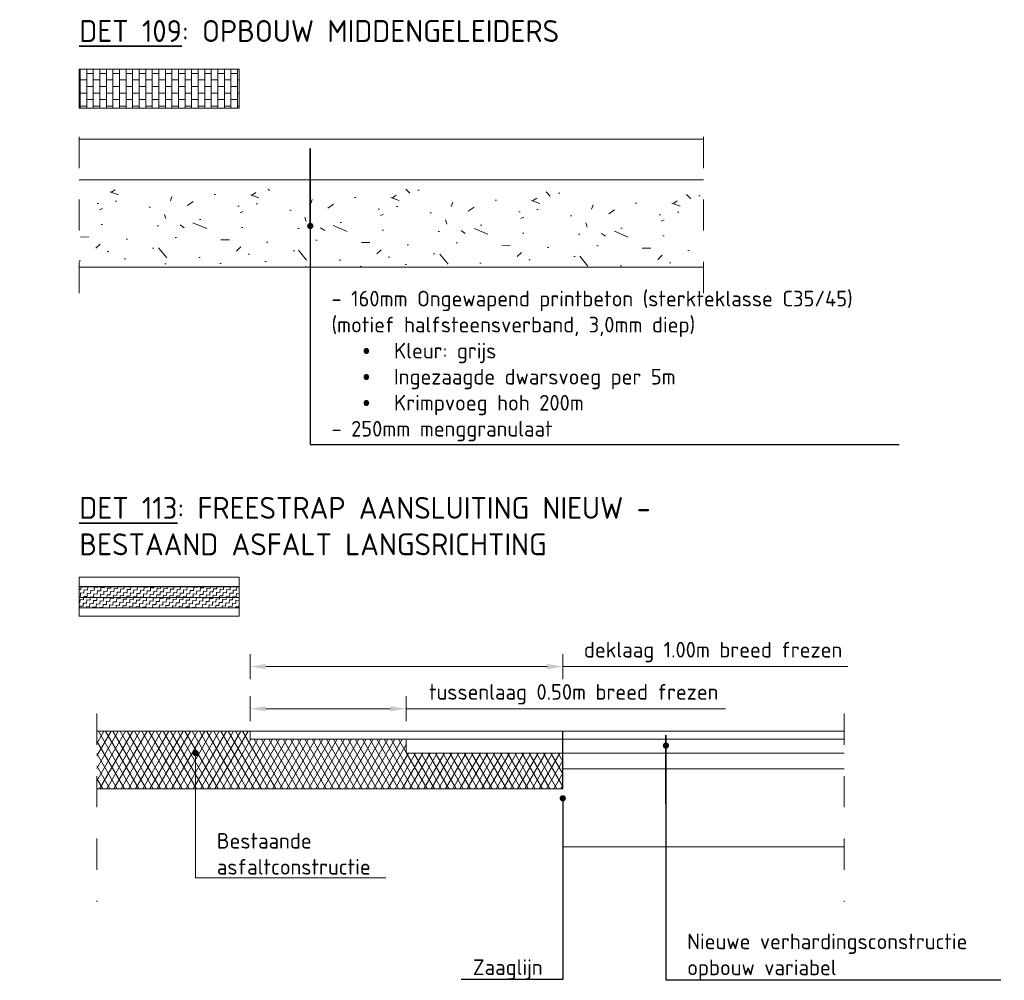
# Model space of a CAD drawing. Header units: metres. Extents: x 2.9 to 77.7, y -4.5 to 13.4.
# Tile 2 of 21: x 7.3 to 10.5, y 0.9 to 4. Entities that reach past the tile are written whole.
import ezdxf
from ezdxf import colors
from ezdxf.entities.mleader import LeaderData, LeaderLine
from ezdxf.math import Vec2, Vec3

# ---------------------------------------------------------------- set-up
doc = ezdxf.new("R2010")
doc.units = ezdxf.units.M
doc.linetypes.add('X-CA190022.004-UO-DET_v0.1$0$XX-AFBREEK', pattern=[7, 4, -1, 1, -1])
doc.layers.get('0').update_dxf_attribs({"lineweight": 25})
doc.layers.get('Defpoints').update_dxf_attribs({"lineweight": 25})
for name, color, linetype, lineweight in [('X-CA190022.004-UO-DET_v0.1$0$N-WE-GW-GROND_TEELAARDE-AD-20', 7, 'Continuous', 18), ('X-CA190022.004-UO-DET_v0.1$0$N-WE-VH-VERHARDING_ASFALT_ZAAGSNEDE-G', 7, 'X-CA190022.004-UO-DET_v0.1$0$VH-ZAAGSNEDE', 25), ('X-CA190022.004-UO-DET_v0.1$0$N-WE-VH-VERHARDING_BETONSTRAATSTEENPRINT PRINTBETON-A-200 MIDDENGELEIDERS', 252, 'Continuous', 18), ('X-CA190022.004-UO-DET_v0.1$0$V-WE-VH-VERHARDING_ASFALT-A-20', 252, 'Continuous', 18), ('X-CA190022.004-UO-DET_v0.1$0$X-XX-AL-DETAIL', 7, 'Continuous', 9), ('X-CA190022.004-UO-DET_v0.1$0$X-XX-AL-DETAIL1-G', 7, 'Continuous', 18), ('X-CA190022.004-UO-DET_v0.1$0$X-XX-AL-LEGENDA-G', 7, 'Continuous', 18), ('X-CA190022.004-UO-DET_v0.1$0$X-XX-AL-M', 7, 'Continuous', 18), ('X-CA190022.004-UO-DET_v0.1$0$X-XX-AL-T25', 7, 'Continuous', 25), ('X-CA190022.004-UO-DET_v0.1$0$X-XX-AL-T35', 7, 'Continuous', 35)]:
    doc.layers.add(name, color=color, linetype=linetype, lineweight=lineweight)
doc.styles.add('X-CA190022.004-UO-DET_v0.1$0$NLCS-ISO-M20-T25', font='NLCS-ISO.ttf', dxfattribs={"height": 0.05})
doc.styles.add('X-CA190022.004-UO-DET_v0.1$0$NLCS-ISO-M20-T35', font='NLCS-ISO.ttf', dxfattribs={"height": 0.07})
doc.linetypes.add('X-CA190022.004-UO-DET_v0.1$0$VH-ZAAGSNEDE', pattern='A,1e-05,-2.54,[181,NLCS.SHX,S=2.54,R=0,X=-2.54,Y=0],-5.08,[181,NLCS.SHX,S=2.54,R=180,X=2.54,Y=0],-2.54', length=10.16001)
doc.dimstyles.new('X-CA190022.004-UO-DET_v0.1$0$NLCS-M20-T25-PIJL_L2_H1', dxfattribs={"dimscale": 0.02, "dimtxt": 2.5, "dimasz": 2.5, "dimexe": 2, "dimexo": 2, "dimgap": 0.7, "dimtad": 1, "dimzin": 0, "dimdsep": 46, "dimtxsty": 'X-CA190022.004-UO-DET_v0.1$0$NLCS-ISO-M20-T25', "dimcen": 2.5, "dimdle": 2, "dimclrd": 256, "dimclre": 256, "dimclrt": 256, "dimadec": 1, "dimazin": 0, "dimtfac": 1, "dimtdec": 3, "dimtofl": 0, "dimtmove": 0, "dimatfit": 3, "dimfxl": 2, "dimfxlon": 1, "dimtolj": 1, "dimtzin": 0, "dimlwd": -1, "dimlwe": -1, "dimarcsym": 0})
pattern_1 = [(356.0956838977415, (-11342.94131831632, -27346.6350557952), (0.01129025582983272, 0.009847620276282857), [0.01059352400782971, -0.01059352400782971]), (86.09568389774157, (-11342.93074937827, -27346.63577711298), (-0.009847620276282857, 0.01129025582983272), [0.01059352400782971, -0.01059352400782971])]

# ---------------------------------------------------------------- blocks, each defined once
blk = doc.blocks.new('X-CA190022.004-UO-DET_v0.1$0$_Dot')
at = {"color": 0, "linetype": 'ByBlock', "lineweight": -2}
blk.add_line((-0.5, 0), (-1, 0), dxfattribs=at)
at = {"color": 0, "linetype": 'ByBlock', "const_width": 0.5}
blk.add_lwpolyline([(-0.25, 0, 1), (0.25, 0, 1)], format="xyb", close=True, dxfattribs=at)
blk = doc.blocks.new('*D108')
at = {"layer": 'Defpoints', "color": 0, "transparency": 16777216}
for p in [(8.038370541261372, 1.922182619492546), (8.038370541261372, 1.690049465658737), (9.039828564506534, 1.645049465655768)]:
    blk.add_point(p, dxfattribs=at)
at = {"layer": 'X-CA190022.004-UO-DET_v0.1$0$X-XX-AL-M', "transparency": 16777216}
for p, q in [((8.038370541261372, 1.882182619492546), (8.038370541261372, 1.962182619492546)), ((9.039828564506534, 1.882182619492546), (9.039828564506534, 1.962182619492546)), ((8.088370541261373, 1.922182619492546), (8.989828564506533, 1.922182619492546)), ((9.039828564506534, 1.922182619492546), (9.952828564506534, 1.922182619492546))]:
    blk.add_line(p, q, dxfattribs=at)
for points in [[(8.088370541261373, 1.930515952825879), (8.088370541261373, 1.913849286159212), (8.038370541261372, 1.922182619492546)], [(8.989828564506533, 1.930515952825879), (8.989828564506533, 1.913849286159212), (9.039828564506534, 1.922182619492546)]]:
    blk.add_solid(points, dxfattribs=at)
at = {"layer": 'X-CA190022.004-UO-DET_v0.1$0$X-XX-AL-M', "transparency": 16777216, "insert": (9.521328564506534, 1.968682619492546), "char_height": 0.05, "attachment_point": 5, "style": 'X-CA190022.004-UO-DET_v0.1$0$NLCS-ISO-M20-T25'}
blk.add_mtext('\\A1;deklaag 1.00m breed frezen', dxfattribs=at)
blk = doc.blocks.new('*D109')
at = {"layer": 'Defpoints', "color": 0, "transparency": 16777216}
for p in [(8.038370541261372, 1.787184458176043), (8.038370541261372, 1.690049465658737), (8.538370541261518, 1.690049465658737)]:
    blk.add_point(p, dxfattribs=at)
at = {"layer": 'X-CA190022.004-UO-DET_v0.1$0$X-XX-AL-M', "transparency": 16777216}
for p, q in [((8.038370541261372, 1.747184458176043), (8.038370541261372, 1.827184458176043)), ((8.538370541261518, 1.747184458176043), (8.538370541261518, 1.827184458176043)), ((8.088370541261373, 1.787184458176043), (8.488370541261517, 1.787184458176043)), ((8.538370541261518, 1.787184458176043), (9.56137054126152, 1.787184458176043))]:
    blk.add_line(p, q, dxfattribs=at)
for points in [[(8.088370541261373, 1.795517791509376), (8.088370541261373, 1.778851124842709), (8.038370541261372, 1.787184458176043)], [(8.488370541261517, 1.795517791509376), (8.488370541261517, 1.778851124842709), (8.538370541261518, 1.787184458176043)]]:
    blk.add_solid(points, dxfattribs=at)
at = {"layer": 'X-CA190022.004-UO-DET_v0.1$0$X-XX-AL-M', "transparency": 16777216, "insert": (9.074870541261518, 1.833684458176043), "char_height": 0.05, "attachment_point": 5, "style": 'X-CA190022.004-UO-DET_v0.1$0$NLCS-ISO-M20-T25'}
blk.add_mtext('\\A1;tussenlaag 0.50m breed frezen', dxfattribs=at)

msp = doc.modelspace()

# ---------------------------------------------------------------- hatches: boundary and pattern name
at = {"layer": 'X-CA190022.004-UO-DET_v0.1$0$N-WE-VH-VERHARDING_BETONSTRAATSTEENPRINT PRINTBETON-A-200 MIDDENGELEIDERS', "ltscale": 0.2, "transparency": 33554559}
h = msp.add_hatch(dxfattribs=at)
h.set_pattern_fill('AVH-BSS_KEIFORMAAT_HALFST', color=256, scale=0.2, pattern_type=2)
h.set_pattern_definition([(0, (3, -0.06348290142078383), (0.021, 0.021), [0.021, -0.021]), (90, (3, -0.06348290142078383), (-0.021, 1.285879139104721e-18), [])])
h.paths.add_polyline_path([(8.003679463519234, 3.710320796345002), (8.003679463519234, 3.835320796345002), (7.491179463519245, 3.835320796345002), (7.491179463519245, 3.710320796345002)])
at = {"layer": 'X-CA190022.004-UO-DET_v0.1$0$V-WE-VH-VERHARDING_ASFALT-A-20', "ltscale": 0.2}
h = msp.add_hatch(dxfattribs=at)
h.set_pattern_fill('AVH-ASFALT_FREESVAK', color=256, scale=0.006779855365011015, angle=-3.904316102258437, pattern_type=2)
h.set_pattern_definition(pattern_1)
h.paths.add_polyline_path([(7.49117946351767, 2.1777005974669), (7.491179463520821, 2.143801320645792), (8.00367946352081, 2.143801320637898), (8.003679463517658, 2.1777005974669)])
h = msp.add_hatch(dxfattribs=at)
h.set_pattern_fill('AVH-ASFALT_FREESVAK', color=256, scale=0.006779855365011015, angle=-3.904316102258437, pattern_type=2)
h.set_pattern_definition(pattern_1)
h.paths.add_polyline_path([(7.491179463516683, 2.143801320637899), (7.491179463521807, 2.109902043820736), (8.003679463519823, 2.109902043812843), (8.003679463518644, 2.143801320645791)])
at = {"layer": 'X-CA190022.004-UO-DET_v0.1$0$X-XX-AL-DETAIL', "lineweight": 0, "transparency": 33554687}
h = msp.add_hatch(dxfattribs=at)
h.set_pattern_fill('AVH-ASFALT', color=252, scale=0.02, style=0, pattern_type=2)
h.set_pattern_definition([(59.99999999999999, (3, 0), (-0.01732050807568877, 0.01), []), (120, (3, 0), (-0.01732050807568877, -0.009999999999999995), [])])
h.paths.add_polyline_path([(9.039828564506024, 1.531018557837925), (9.039828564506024, 1.645049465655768), (8.538370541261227, 1.645049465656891), (8.538370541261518, 1.690049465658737), (8.038370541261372, 1.690049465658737), (8.038370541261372, 1.715049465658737), (7.547272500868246, 1.715049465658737), (7.547272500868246, 1.531018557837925)])
at = {"layer": 'X-CA190022.004-UO-DET_v0.1$0$X-XX-AL-DETAIL1-G'}
h = msp.add_hatch(dxfattribs=at)
h.set_pattern_fill('AVH-FUNDERING_GRANULAAT-SO', color=256, scale=0.045, angle=-1.145762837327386, style=0, pattern_type=2)
h.set_pattern_definition([(358.8542371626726, (134721.9071712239, 401266.7747318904), (0.008998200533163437, 0.4499100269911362), [0, -0.45]), (358.8542371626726, (134721.908520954, 401266.617173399), (0.008998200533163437, 0.4499100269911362), [0, -0.45]), (358.8542371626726, (134721.9268772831, 401266.8598548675), (0.008998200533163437, 0.4499100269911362), [0, -0.45]), (337.0528371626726, (134721.6901346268, 401266.7250618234), (1.340732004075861, -0.4769045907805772), [0.04846635, -2.3748579]), (215.7241371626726, (134721.7347657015, 401266.7061656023), (1.367726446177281, 0.8728255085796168), [0.0225, -2.2275]), (129.4555371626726, (134721.7164993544, 401266.6930282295), (2.195561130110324, -2.744450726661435), [0.04148775, -4.107307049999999]), (205.4193371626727, (134721.5669492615, 401266.6420084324), (-0.4589078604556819, -0.4409124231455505), [0.01006245, -0.99616815]), (325.1641371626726, (134721.5578610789, 401266.6376892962), (0.8908216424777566, -0.467907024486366), [0.0162252, -1.6062732]), (107.2891371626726, (134721.5711784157, 401266.6284211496), (-0.4319129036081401, 0.9088184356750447), [0.01423035, -1.40879475]), (223.8542371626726, (134721.8539918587, 401266.5912585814), (-0.008998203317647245, -0.4499101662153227), [0.0190917, -0.61730415]), (358.8542371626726, (134721.8402246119, 401266.5780312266), (0.4589082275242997, 0.4409118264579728), [0.027, -0.423]), (133.8542371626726, (134721.8672192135, 401266.5774913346), (-0.4499101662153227, 0.008998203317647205), [0.0190917, -0.61730415]), (250.4193371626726, (134721.8057615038, 401266.8802807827), (0.4679057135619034, 0.8908220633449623), [0.01423035, -1.40879475]), (358.8542371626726, (134721.8009924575, 401266.8668734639), (0.4589082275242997, 0.4409118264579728), [0.0225, -0.4275]), (141.9843371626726, (134721.8234879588, 401266.8664235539), (-1.331733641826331, 0.9268147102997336), [0.0225, -2.2275]), (212.5443371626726, (134721.5673991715, 401266.8895489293), (0.90881806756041, 0.4319142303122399), [0.0162252, -1.6062732]), (340.4193371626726, (134721.5537219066, 401266.8808206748), (-0.8908220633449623, 0.4679057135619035), [0.0284607, -1.3945644]), (125.7241371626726, (134721.5805365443, 401266.8712825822), (0.8728255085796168, -1.367726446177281), [0.0225, -2.2275]), (358.8542371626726, (134721.6975131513, 401266.86894305), (0.008998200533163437, 0.4499100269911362), [0, -0.45]), (358.8542371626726, (134721.5736979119, 401266.7543959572), (0.008998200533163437, 0.4499100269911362), [0, -0.45]), (358.8542371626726, (134721.6963433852, 401266.585409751), (0.008998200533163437, 0.4499100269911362), [0, -0.45]), (358.8542371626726, (134721.8206085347, 401266.7224523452), (0.008998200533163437, 0.4499100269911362), [0, -0.45]), (358.8542371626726, (134721.6916643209, 401266.801546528), (0.008998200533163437, 0.4499100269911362), [0, -0.45]), (358.8542371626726, (134721.592954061, 401266.8170234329), (0.008998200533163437, 0.4499100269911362), [0, -0.45]), (358.8542371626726, (134721.6329060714, 401266.7892189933), (0.008998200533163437, 0.4499100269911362), [0, -0.45]), (358.8542371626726, (134721.6127501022, 401266.6816005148), (0.008998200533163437, 0.4499100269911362), [0, -0.45]), (358.8542371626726, (134721.5051316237, 401266.701756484), (0.008998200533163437, 0.4499100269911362), [0, -0.45]), (358.8542371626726, (134721.5117003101, 401266.8051458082), (0.008998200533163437, 0.4499100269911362), [0, -0.45]), (358.8542371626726, (134721.5001826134, 401266.9043959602), (0.008998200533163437, 0.4499100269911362), [0, -0.45]), (358.8542371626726, (134721.6400146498, 401266.9196029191), (0.008998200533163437, 0.4499100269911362), [0, -0.45]), (358.8542371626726, (134721.7393547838, 401266.9356197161), (0.008998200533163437, 0.4499100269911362), [0, -0.45]), (358.8542371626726, (134721.8964633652, 401266.9144739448), (0.008998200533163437, 0.4499100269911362), [0, -0.45]), (358.8542371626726, (134721.7856955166, 401266.7771614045), (0.008998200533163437, 0.4499100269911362), [0, -0.45]), (358.8542371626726, (134721.74232419, 401266.8590450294), (0.008998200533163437, 0.4499100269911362), [0, -0.45]), (358.8542371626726, (134721.7739978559, 401266.6423683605), (0.008998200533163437, 0.4499100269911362), [0, -0.45]), (358.8542371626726, (134721.6385749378, 401266.6225723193), (0.008998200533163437, 0.4499100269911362), [0, -0.45]), (358.8542371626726, (134721.7715683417, 401266.5208926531), (0.008998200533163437, 0.4499100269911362), [0, -0.45]), (358.8542371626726, (134721.6236379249, 401266.5508566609), (0.008998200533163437, 0.4499100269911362), [0, -0.45]), (358.8542371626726, (134721.4793967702, 401266.5402387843), (0.008998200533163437, 0.4499100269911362), [0, -0.45]), (358.8542371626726, (134721.5329360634, 401266.5166634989), (0.008998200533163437, 0.4499100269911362), [0, -0.45]), (358.8542371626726, (134721.5386949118, 401266.5795609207), (0.008998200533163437, 0.4499100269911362), [0, -0.45]), (358.8542371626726, (134721.8386949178, 401266.501546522), (0.008998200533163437, 0.4499100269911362), [0, -0.45]), (358.8542371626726, (134721.8963733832, 401266.684929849), (0.008998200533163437, 0.4499100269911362), [0, -0.45]), (358.8542371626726, (134721.876577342, 401266.8203527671), (0.008998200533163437, 0.4499100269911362), [0, -0.45]), (358.8542371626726, (134721.6631400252, 401266.50055672), (0.008998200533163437, 0.4499100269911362), [0, -0.45])])
h.paths.add_polyline_path([(7.491179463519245, 3.450804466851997), (9.491179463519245, 3.450804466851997), (9.491179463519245, 3.200804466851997), (7.491179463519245, 3.200804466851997)])

# ---------------------------------------------------------------- linework, layer by layer
at = {"layer": 'X-CA190022.004-UO-DET_v0.1$0$N-WE-GW-GROND_TEELAARDE-AD-20', "color": 8, "linetype": 'X-CA190022.004-UO-DET_v0.1$0$XX-AFBREEK', "ltscale": 0.02}
for p, q in [((7.490206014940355, 3.118264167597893), (7.490206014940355, 3.659608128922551)), ((9.4911794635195, 3.118269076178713), (9.4911794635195, 3.659608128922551))]:
    msp.add_line(p, q, dxfattribs=at)
at = {"layer": 'X-CA190022.004-UO-DET_v0.1$0$N-WE-GW-GROND_TEELAARDE-AD-20', "color": 8, "linetype": 'X-CA190022.004-UO-DET_v0.1$0$XX-AFBREEK', "ltscale": 0.02, "flags": 128}
for points in [[(7.547272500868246, 1.771842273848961), (7.547272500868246, 1.16850758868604)], [(9.940965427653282, 1.771842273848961), (9.940965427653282, 1.16850758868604)]]:
    msp.add_lwpolyline(points, dxfattribs=at)
at = {"layer": 'X-CA190022.004-UO-DET_v0.1$0$N-WE-VH-VERHARDING_ASFALT_ZAAGSNEDE-G', "color": 1, "ltscale": 0.002}
msp.add_line((8.003679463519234, 2.177700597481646), (7.491179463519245, 2.177700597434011), dxfattribs=at)
at = {"layer": 'X-CA190022.004-UO-DET_v0.1$0$N-WE-VH-VERHARDING_ASFALT_ZAAGSNEDE-G', "color": 1, "ltscale": 0.002, "flags": 128}
msp.add_lwpolyline([(9.039828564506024, 1.530049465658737), (9.039828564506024, 1.715049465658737)], dxfattribs=at)
at = {"layer": 'X-CA190022.004-UO-DET_v0.1$0$V-WE-VH-VERHARDING_ASFALT-A-20', "color": 7, "ltscale": 0.2, "flags": 128}
for points in [[(7.491179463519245, 2.143801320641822), (8.003679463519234, 2.143801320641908)], [(7.491179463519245, 2.109902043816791), (8.003679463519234, 2.109902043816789)]]:
    msp.add_lwpolyline(points, dxfattribs=at)
at = {"layer": 'X-CA190022.004-UO-DET_v0.1$0$X-XX-AL-DETAIL', "color": 252, "lineweight": 9, "transparency": 33554687, "flags": 128}
for points in [[(7.547272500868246, 1.715049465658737), (8.038370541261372, 1.715049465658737)], [(7.547272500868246, 1.531018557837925), (9.039828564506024, 1.531018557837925)]]:
    msp.add_lwpolyline(points, dxfattribs=at)
at = {"layer": 'X-CA190022.004-UO-DET_v0.1$0$X-XX-AL-DETAIL', "color": 7, "lineweight": 9, "transparency": 33554687, "flags": 128}
for points in [[(8.038370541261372, 1.715049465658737), (9.29924501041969, 1.715049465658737)], [(8.038370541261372, 1.690049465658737), (8.038370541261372, 1.715049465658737)], [(9.29924501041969, 1.715049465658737), (9.940965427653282, 1.715049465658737)], [(8.038370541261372, 1.690049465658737), (8.538370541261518, 1.690049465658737)], [(8.538370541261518, 1.690049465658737), (9.34424501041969, 1.690049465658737)], [(8.538370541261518, 1.690049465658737), (8.538370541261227, 1.645049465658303)], [(9.34424501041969, 1.690049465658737), (9.940965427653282, 1.690049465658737)], [(8.538370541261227, 1.645049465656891), (9.039828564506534, 1.645049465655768)], [(9.039828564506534, 1.645049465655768), (9.394245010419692, 1.645049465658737)], [(9.394245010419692, 1.645049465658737), (9.940965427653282, 1.645049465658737)], [(9.039828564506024, 1.595049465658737), (9.940965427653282, 1.595049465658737)], [(9.039828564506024, 1.345049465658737), (9.940965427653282, 1.345049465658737)]]:
    msp.add_lwpolyline(points, dxfattribs=at)
at = {"layer": 'X-CA190022.004-UO-DET_v0.1$0$X-XX-AL-DETAIL1-G'}
for points in [[(7.491179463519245, 3.610804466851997), (9.491179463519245, 3.610804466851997)], [(7.491179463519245, 3.480804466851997), (9.491179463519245, 3.480804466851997)], [(7.491179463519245, 3.200804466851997), (9.491179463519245, 3.200804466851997)]]:
    msp.add_lwpolyline(points, dxfattribs=at)
at = {"layer": 'X-CA190022.004-UO-DET_v0.1$0$X-XX-AL-LEGENDA-G'}
for points in [[(7.491179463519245, 3.835320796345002), (8.003679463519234, 3.835320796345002), (8.003679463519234, 3.710320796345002), (7.491179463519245, 3.710320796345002)], [(7.491179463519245, 2.208482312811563), (8.003679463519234, 2.208482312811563), (8.003679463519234, 2.083482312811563), (7.491179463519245, 2.083482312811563)]]:
    msp.add_lwpolyline(points, close=True, dxfattribs=at)

# ---------------------------------------------------------------- texts
at = {"layer": 'X-CA190022.004-UO-DET_v0.1$0$X-XX-AL-T35', "char_height": 0.07, "attachment_point": 1, "style": 'X-CA190022.004-UO-DET_v0.1$0$NLCS-ISO-M20-T35'}
for s, width, insert in [('{\\LDET 109}: OPBOUW MIDDENGELEIDERS', 2.359085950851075, (7.491179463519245, 3.992198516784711)), ('{\\LDET 113}: FREESTRAP AANSLUITING NIEUW - BESTAAND ASFALT LANGSRICHTING', 2.243657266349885, (7.491179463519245, 2.465360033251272))]:
    msp.add_mtext_dynamic_manual_height_columns(s, width=width, gutter_width=0.35, heights=[0], dxfattribs=dict(at, insert=insert))

# ---------------------------------------------------------------- dimensions: what is measured, and where the dimension line sits
at = {"layer": 'X-CA190022.004-UO-DET_v0.1$0$X-XX-AL-M'}
for base, p1, text, picture, middle in [((8.038370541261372, 1.922182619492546), (9.039828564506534, 1.645049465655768), 'deklaag <>m breed frezen', '*D108', (9.521328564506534, 1.922182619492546)), ((8.038370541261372, 1.787184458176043), (8.538370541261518, 1.690049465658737), 'tussenlaag <>m breed frezen', '*D109', (9.074870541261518, 1.787184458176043))]:
    dim = msp.add_linear_dim(base=base, p1=p1, p2=(8.038370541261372, 1.690049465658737), text=text, dimstyle='X-CA190022.004-UO-DET_v0.1$0$NLCS-M20-T25-PIJL_L2_H1', dxfattribs=at)
    dim.commit()
    dim.dimension.update_dxf_attribs({"geometry": picture, "text_midpoint": middle, "dimtype": 160})

# ---------------------------------------------------------------- leaders
at = {"layer": 'X-CA190022.004-UO-DET_v0.1$0$X-XX-AL-DETAIL', "color": 252, "lineweight": 9, "transparency": 33554687}
ml = msp.add_multileader_mtext('Standard', dxfattribs=at)
ml.set_content('\\A1;Bestaande \\Pasfaltconstructie', color=252, style='X-CA190022.004-UO-DET_v0.1$0$NLCS-ISO-M20-T25')
ml.set_leader_properties(color=256, linetype='ByLayer', lineweight=-1)
ml.set_arrow_properties(name='X-CA190022.004-UO-DET_v0.1$0$_Dot')
ml.build(insert=Vec2(0, 0))
ml.multileader.update_dxf_attribs({"text_left_attachment_type": 5, "text_right_attachment_type": 5, "dogleg_length": 0.05, "arrow_head_size": 0.02})
ctx = ml.context
ctx.base_point, ctx.char_height, ctx.arrow_head_size, ctx.landing_gap_size, ctx.plane_origin = Vec3(7.913804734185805, 1.246096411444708), 0.05, 0.02, 0.018, Vec3(-134717.533498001, -401334.8051214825)
ctx.left_attachment, ctx.right_attachment = 5, 5
notes = []
notes.append((ctx, [(1, (1, 1, 0), (7.863804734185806, 1.246096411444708), (1, 0), 0.05, [(5, [(7.863804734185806, 1.645049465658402)], 0, [])])]))
ctx.mtext.insert, ctx.mtext.width, ctx.mtext.flow_direction = Vec3(7.931804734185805, 1.389429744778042), 1.666520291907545, 5
at = {"layer": 'X-CA190022.004-UO-DET_v0.1$0$X-XX-AL-T25'}
ml = msp.add_multileader_mtext('Standard', dxfattribs=at)
ml.set_content('{\\C7;- 160mm Ongewapend printbeton (sterkteklasse C35/45) \\P(motief halfsteensverband, 3,0mm diep)\\P\\pxl2,t2;{\\fSymbol|b0|i0|c2|p18;·^I}Kleur: grijs\\P{\\fSymbol|b0|i0|c2|p18;·^I}Ingezaagde dwarsvoeg per 5m \\P{\\fSymbol|b0|i0|c2|p18;·^I}Krimpvoeg hoh 200m\\P\\pl0,tz;\\A1;- 250mm menggranulaat}', color=256, style='X-CA190022.004-UO-DET_v0.1$0$NLCS-ISO-M20-T25')
ml.set_leader_properties(color=256, linetype='ByLayer', lineweight=-1)
ml.set_arrow_properties(name='X-CA190022.004-UO-DET_v0.1$0$_Dot')
ml.build(insert=Vec2(0, 0))
ml.multileader.update_dxf_attribs({"text_left_attachment_type": 5, "text_right_attachment_type": 5, "dogleg_length": 0.05, "arrow_head_size": 0.02})
ctx = ml.context
ctx.base_point, ctx.char_height, ctx.arrow_head_size, ctx.landing_gap_size, ctx.plane_origin = Vec3(8.281030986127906, 2.633790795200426), 0.05, 0.02, 0.018, Vec3(-134717.1662717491, -401332.9100961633)
ctx.left_attachment, ctx.right_attachment = 5, 5
notes.append((ctx, [(1, (1, 1, 0), (8.231030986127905, 2.633790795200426), (1, 0), 0.05, [(5, [(8.231030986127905, 3.332986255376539), (8.231030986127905, 3.581565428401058)], 0, [])])]))
ctx.mtext.insert, ctx.mtext.width, ctx.mtext.flow_direction = Vec3(8.299030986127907, 3.125457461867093), 1.800145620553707, 5
ml = msp.add_multileader_mtext('Standard', dxfattribs=at)
ml.set_content('\\A1;Opbouw cf. \\PDETAIL 103', color=256, style='X-CA190022.004-UO-DET_v0.1$0$NLCS-ISO-M20-T25')
ml.set_leader_properties(color=256, linetype='ByLayer', lineweight=-1)
ml.set_arrow_properties(name='X-CA190022.004-UO-DET_v0.1$0$_Dot')
ml.build(insert=Vec2(0, 0))
ml.multileader.update_dxf_attribs({"text_left_attachment_type": 5, "text_right_attachment_type": 5, "dogleg_length": 0.05, "arrow_head_size": 0.02})
ctx = ml.context
ctx.base_point, ctx.char_height, ctx.arrow_head_size, ctx.landing_gap_size, ctx.plane_origin = Vec3(6.585008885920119, 1.044252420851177), 0.05, 0.02, 0.018, Vec3(-134718.8622938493, -401334.8051214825)
ctx.left_attachment, ctx.right_attachment = 5, 5
notes.append((ctx, [(1, (1, 1, 0), (6.535008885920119, 1.044252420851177), (1, 0), 0.05, [(0, [(6.535008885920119, 1.669260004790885), (6.535008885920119, 1.623881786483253), (6.535008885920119, 1.481564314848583), (6.535008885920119, 1.702769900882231), (6.535008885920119, 1.282220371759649)], 0, [])])]))
ctx.mtext.insert, ctx.mtext.width, ctx.mtext.flow_direction = Vec3(6.60300888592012, 1.187585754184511), 1.666520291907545, 5
ml = msp.add_multileader_mtext('Standard', dxfattribs=at)
ml.set_content('\\A1;Nieuwe verhardingsconstructie\\Popbouw variabel', color=256, style='X-CA190022.004-UO-DET_v0.1$0$NLCS-ISO-M20-T25')
ml.set_leader_properties(color=256, linetype='ByLayer', lineweight=-1)
ml.set_arrow_properties(name='X-CA190022.004-UO-DET_v0.1$0$_Dot')
ml.build(insert=Vec2(0, 0))
ml.multileader.update_dxf_attribs({"text_left_attachment_type": 5, "text_right_attachment_type": 5, "dogleg_length": 0.05, "arrow_head_size": 0.02})
ctx = ml.context
ctx.base_point, ctx.char_height, ctx.arrow_head_size, ctx.landing_gap_size, ctx.plane_origin = Vec3(9.420353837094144, 0.9190276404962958), 0.05, 0.02, 0.018, Vec3(-134716.0269488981, -401334.8051214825)
ctx.left_attachment, ctx.right_attachment = 5, 5
notes.append((ctx, [(1, (1, 1, 0), (9.370353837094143, 0.9190276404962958), (1, 0), 0.05, [(0, [(9.370353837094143, 1.669260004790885), (9.370353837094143, 1.623881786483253), (9.370353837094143, 1.481564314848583), (9.370353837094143, 1.702769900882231), (9.370353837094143, 1.282220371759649)], 0, [])])]))
ctx.mtext.insert, ctx.mtext.width, ctx.mtext.flow_direction = Vec3(9.438353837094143, 1.067360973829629), 1.666520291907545, 5
ml = msp.add_multileader_mtext('Standard', dxfattribs=at)
ml.set_content('\\A1;Zaaglijn', color=256, style='X-CA190022.004-UO-DET_v0.1$0$NLCS-ISO-M20-T25')
ml.set_leader_properties(color=256, linetype='ByLayer', lineweight=-1)
ml.set_arrow_properties(name='X-CA190022.004-UO-DET_v0.1$0$_Dot')
ml.build(insert=Vec2(0, 0))
ml.multileader.update_dxf_attribs({"text_left_attachment_type": 5, "text_right_attachment_type": 5, "dogleg_length": 0.05, "arrow_head_size": 0.02})
ctx = ml.context
ctx.base_point, ctx.char_height, ctx.arrow_head_size, ctx.landing_gap_size, ctx.plane_origin = Vec3(8.733828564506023, 0.9198133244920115), 0.05, 0.02, 0.018, Vec3(134734.4371312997, -401334.9497336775)
ctx.left_attachment, ctx.right_attachment = 5, 5
notes.append((ctx, [(1, (1, 1, 0), (9.039828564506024, 0.9198133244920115), (-1, 0), 0.05, [(5, [(9.039828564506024, 1.5004372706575)], 0, [])])]))
ctx.mtext.insert, ctx.mtext.width, ctx.mtext.flow_direction = Vec3(8.751828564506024, 0.9848133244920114), 1.666520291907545, 5
for ctx, leaders in notes:
    for number, flags, end, landing, length, lines in leaders:
        leader = LeaderData()
        leader.index, (leader.has_last_leader_line, leader.has_dogleg_vector, leader.attachment_direction) = number, flags
        leader.last_leader_point, leader.dogleg_vector, leader.dogleg_length = Vec3(end), Vec3(landing), length
        for number, points, colour, breaks in lines:
            line = LeaderLine()
            line.index, line.vertices, line.color, line.breaks = number, Vec3.list(points), colors.encode_raw_color(colour), breaks
            leader.lines.append(line)
        ctx.leaders.append(leader)

doc.saveas('drawing.dxf')
